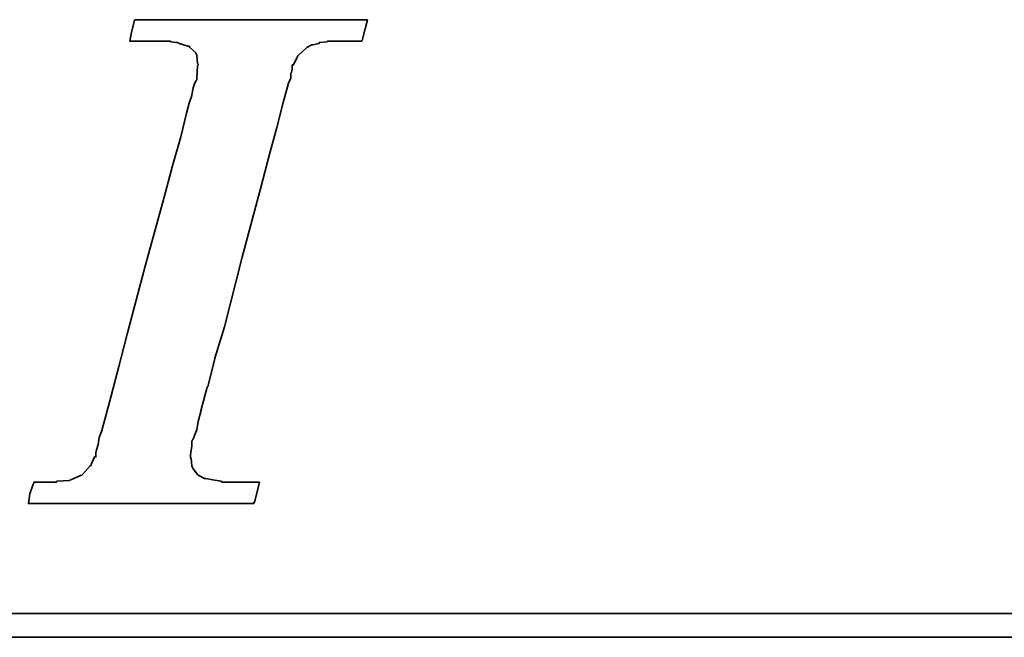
# Model space of a CAD drawing. Header units: inches. Extents: x 6 to 250, y 54 to 179.
# Tile 30 of 47: x 199.96 to 205.82, y 118.23 to 121.9. Entities that reach past the tile are written whole.
import ezdxf

# ---------------------------------------------------------------- set-up
doc = ezdxf.new("R2010")
doc.units = ezdxf.units.IN
doc.header["$LTSCALE"] = 0.2
doc.layers.add('DIM', color=4, linetype='Continuous')
doc.layers.add('layer 1', color=7, linetype='Continuous')

# ---------------------------------------------------------------- blocks, each defined once
blk = doc.blocks.new('TBI MOTION logo(完整正式版)')
at = {"layer": 'layer 1', "color": 22, "lineweight": 35}
for points, knots in [([(-40.59125, -7.94375), (-40.59125, -7.94375), (-40.97375, -7.94375), (-40.97375, -7.94375), (-40.97375, -7.94375), (-40.97375, -7.94375), (-41.38125, -7.94375), (-41.38125, -7.94375), (-41.38125, -7.94375), (-41.38125, -7.94375), (-41.54875, -7.94375), (-41.54875, -7.94375), (-41.54875, -7.94375), (-41.54875, -7.94375), (-41.59875, -7.94375), (-41.59875, -7.94375), (-41.59875, -7.94375), (-41.59875, -7.94375), (-41.88375, -7.94375), (-41.88375, -7.94375), (-41.88375, -7.94375), (-41.88375, -7.94375), (-41.90875, -7.91875), (-41.90875, -7.91875), (-41.90875, -7.91875), (-41.90875, -7.91875), (-42.19875, -7.87125), (-42.19875, -7.87125), (-42.19875, -7.87125), (-42.19875, -7.87125), (-42.43875, -7.82375), (-42.43875, -7.82375), (-42.43875, -7.82375), (-42.43875, -7.82375), (-42.45875, -7.82375), (-42.45875, -7.82375), (-42.45875, -7.82375), (-42.45875, -7.82375), (-42.48625, -7.82375), (-42.48625, -7.82375), (-42.48625, -7.82375), (-42.48625, -7.82375), (-42.67625, -7.72375), (-42.67625, -7.72375), (-42.67625, -7.72375), (-42.67625, -7.72375), (-42.70125, -7.70375), (-42.70125, -7.70375), (-42.70125, -7.70375), (-42.70125, -7.70375), (-42.72375, -7.67875), (-42.72375, -7.67875), (-42.72375, -7.67875), (-42.72375, -7.67875), (-42.86875, -7.48875), (-42.86875, -7.48875), (-42.86875, -7.48875), (-42.86875, -7.48875), (-42.89375, -7.43875), (-42.89375, -7.43875), (-42.89375, -7.43875), (-42.89375, -7.43875), (-42.91875, -7.38875), (-42.91875, -7.38875), (-42.91875, -7.38875), (-42.91875, -7.38875), (-42.93875, -7.12875), (-42.93875, -7.12875), (-42.93875, -7.12875), (-42.93875, -7.12875), (-42.96375, -7.10375), (-42.96375, -7.10375), (-42.96375, -7.10375), (-42.96375, -7.10375), (-42.96375, -7.05375), (-42.96375, -7.05375), (-42.96375, -7.05375), (-42.96375, -7.05375), (-42.96375, -7.00875), (-42.96375, -7.00875), (-42.96375, -7.00875), (-42.96375, -7.00875), (-42.91875, -6.69625), (-42.91875, -6.69625), (-42.91875, -6.69625), (-42.91875, -6.69625), (-42.91875, -6.62375), (-42.91875, -6.62375), (-42.91875, -6.62375), (-42.91875, -6.62375), (-42.91875, -6.59625), (-42.91875, -6.59625), (-42.91875, -6.59625), (-42.91875, -6.59625), (-42.91875, -6.57375), (-42.91875, -6.57375), (-42.91875, -6.57375), (-42.91875, -6.57375), (-42.91875, -6.52875), (-42.91875, -6.52875), (-42.91875, -6.52875), (-42.91875, -6.52875), (-42.89375, -6.50375), (-42.89375, -6.50375), (-42.89375, -6.50375), (-42.89375, -6.50375), (-42.84375, -6.38375), (-42.84375, -6.38375), (-42.84375, -6.38375), (-42.84375, -6.38375), (-42.84375, -6.35875), (-42.84375, -6.35875), (-42.84375, -6.35875), (-42.84375, -6.35875), (-42.74625, -6.14375), (-42.74625, -6.14375), (-42.74625, -6.14375), (-42.74625, -6.14375), (-42.70125, -5.85375), (-42.70125, -5.85375), (-42.70125, -5.85375), (-42.70125, -5.85375), (-42.60375, -5.47125), (-42.60375, -5.47125), (-42.60375, -5.47125), (-42.60375, -5.47125), (-42.60375, -5.44875), (-42.60375, -5.44875), (-42.60375, -5.44875), (-42.60375, -5.44875), (-42.38875, -4.67875), (-42.38875, -4.67875), (-42.38875, -4.67875), (-42.38875, -4.67875), (-42.36375, -4.65375), (-42.36375, -4.65375), (-42.36375, -4.65375), (-42.36375, -4.65375), (-42.12375, -3.69625), (-42.12375, -3.69625), (-42.12375, -3.69625), (-42.12375, -3.69625), (-42.12375, -3.67374), (-42.12375, -3.67374), (-42.12375, -3.67374), (-42.12375, -3.67374), (-41.78875, -2.59374), (-41.78875, -2.59374), (-41.78875, -2.59374), (-41.78875, -2.59374), (-41.18875, -0.19375), (-41.18875, -0.19375), (-41.18875, -0.19375), (-41.18875, -0.19375), (-40.54375, 2.20624), (-40.54375, 2.20624), (-40.54375, 2.20624), (-40.54375, 2.20624), (-40.25375, 3.30875), (-40.25375, 3.30875), (-40.25375, 3.30875), (-40.25375, 3.30875), (-39.98875, 4.27125), (-39.98875, 4.27125), (-39.98875, 4.27125), (-39.98875, 4.27125), (-39.77375, 5.13125), (-39.77375, 5.13125), (-39.77375, 5.13125), (-39.77375, 5.13125), (-39.67875, 5.47125), (-39.67875, 5.47125), (-39.67875, 5.47125), (-39.67875, 5.47125), (-39.60375, 5.75625), (-39.60375, 5.75625), (-39.60375, 5.75625), (-39.60375, 5.75625), (-39.60375, 5.78125), (-39.60375, 5.78125), (-39.60375, 5.78125), (-39.60375, 5.78125), (-39.50875, 5.97125), (-39.50875, 5.97125), (-39.50875, 5.97125), (-39.50875, 5.97125), (-39.50875, 6.13875), (-39.50875, 6.13875), (-39.50875, 6.13875), (-39.50875, 6.13875), (-39.48625, 6.16625), (-39.48625, 6.16625), (-39.48625, 6.16625), (-39.48625, 6.16625), (-39.46125, 6.28625), (-39.46125, 6.28625), (-39.46125, 6.28625), (-39.46125, 6.28625), (-39.46125, 6.42625), (-39.46125, 6.42625), (-39.46125, 6.42625), (-39.46125, 6.42625), (-39.41375, 6.42625), (-39.41375, 6.42625), (-39.41375, 6.42625), (-39.41375, 6.42625), (-39.29375, 6.69125), (-39.29375, 6.69125), (-39.29375, 6.69125), (-39.29375, 6.69125), (-39.26875, 6.74125), (-39.26875, 6.74125), (-39.26875, 6.74125), (-39.26875, 6.74125), (-39.24375, 6.76625), (-39.24375, 6.76625), (-39.24375, 6.76625), (-39.24375, 6.76625), (-38.98375, 7.00624), (-38.98375, 7.00624), (-38.98375, 7.00624), (-38.98375, 7.00624), (-38.95625, 7.02624), (-38.95625, 7.02624), (-38.95625, 7.02624), (-38.95625, 7.02624), (-38.78875, 7.12624), (-38.78875, 7.12624), (-38.78875, 7.12624), (-38.78875, 7.12624), (-38.76375, 7.12624), (-38.76375, 7.12624), (-38.76375, 7.12624), (-38.76375, 7.12624), (-38.74375, 7.12624), (-38.74375, 7.12624), (-38.74375, 7.12624), (-38.74375, 7.12624), (-38.52875, 7.17125), (-38.52875, 7.17125), (-38.52875, 7.17125), (-38.52875, 7.17125), (-38.52875, 7.19624), (-38.52875, 7.19624), (-38.52875, 7.19624), (-38.52875, 7.19624), (-38.50375, 7.19624), (-38.50375, 7.19624), (-38.50375, 7.19624), (-38.50375, 7.19624), (-38.26125, 7.21875), (-38.26125, 7.21875), (-38.26125, 7.21875), (-38.26125, 7.21875), (-38.23875, 7.24624), (-38.23875, 7.24624), (-38.23875, 7.24624), (-38.23875, 7.24624), (-38.21625, 7.24624), (-38.21625, 7.24624), (-38.21625, 7.24624), (-38.21625, 7.24624), (-38.18875, 7.24624), (-38.18875, 7.24624), (-38.18875, 7.24624), (-38.18875, 7.24624), (-37.90375, 7.24624), (-37.90375, 7.24624), (-37.90375, 7.24624), (-37.90375, 7.24624), (-37.85375, 7.24624), (-37.85375, 7.24624), (-37.85375, 7.24624), (-37.85375, 7.24624), (-37.75875, 7.24624), (-37.75875, 7.24624), (-37.75875, 7.24624), (-37.75875, 7.24624), (-37.42375, 7.24624), (-37.42375, 7.24624), (-37.42375, 7.24624), (-37.42375, 7.24624), (-37.08875, 7.24624), (-37.08875, 7.24624), (-37.08875, 7.24624), (-37.08875, 7.24624), (-37.06375, 7.24624), (-37.06375, 7.24624), (-37.06375, 7.24624), (-37.06375, 7.24624), (-37.06375, 7.26624), (-37.06375, 7.26624), (-37.06375, 7.26624), (-37.06375, 7.26624), (-37.03875, 7.29125), (-37.03875, 7.29125), (-37.03875, 7.29125), (-37.03875, 7.29125), (-37.03875, 7.31625), (-37.03875, 7.31625), (-37.03875, 7.31625), (-37.03875, 7.31625), (-36.94125, 7.67625), (-36.94125, 7.67625), (-36.94125, 7.67625), (-36.94125, 7.67625), (-36.86875, 7.98625), (-36.86875, 7.98625), (-36.86875, 7.98625), (-36.86875, 7.98625), (-36.98875, 7.98625), (-36.98875, 7.98625), (-36.98875, 7.98625), (-36.98875, 7.98625), (-37.42375, 7.98625), (-37.42375, 7.98625), (-37.42375, 7.98625), (-37.42375, 7.98625), (-37.94875, 7.98625), (-37.94875, 7.98625), (-37.94875, 7.98625), (-37.94875, 7.98625), (-38.57375, 7.98625), (-38.57375, 7.98625), (-38.57375, 7.98625), (-38.57375, 7.98625), (-39.29375, 7.98625), (-39.29375, 7.98625), (-39.29375, 7.98625), (-39.29375, 7.98625), (-40.82875, 7.98625), (-40.82875, 7.98625), (-40.82875, 7.98625), (-40.82875, 7.98625), (-42.36375, 7.98625), (-42.36375, 7.98625), (-42.36375, 7.98625), (-42.36375, 7.98625), (-43.08375, 7.98625), (-43.08375, 7.98625), (-43.08375, 7.98625), (-43.08375, 7.98625), (-43.70875, 7.98625), (-43.70875, 7.98625), (-43.70875, 7.98625), (-43.70875, 7.98625), (-44.23375, 7.98625), (-44.23375, 7.98625), (-44.23375, 7.98625), (-44.23375, 7.98625), (-44.66875, 7.98625), (-44.66875, 7.98625), (-44.66875, 7.98625), (-44.66875, 7.98625), (-44.88375, 7.98625), (-44.88375, 7.98625), (-44.88375, 7.98625), (-44.88375, 7.98625), (-44.90875, 7.94125), (-44.90875, 7.94125), (-44.90875, 7.94125), (-44.90875, 7.94125), (-44.90875, 7.91625), (-44.90875, 7.91625), (-44.90875, 7.91625), (-44.90875, 7.91625), (-45.00375, 7.55625), (-45.00375, 7.55625), (-45.00375, 7.55625), (-45.00375, 7.55625), (-45.05375, 7.24624), (-45.05375, 7.24624), (-45.05375, 7.24624), (-45.05375, 7.24624), (-44.61875, 7.24624), (-44.61875, 7.24624), (-44.61875, 7.24624), (-44.61875, 7.24624), (-44.11375, 7.24624), (-44.11375, 7.24624), (-44.11375, 7.24624), (-44.11375, 7.24624), (-43.99375, 7.24624), (-43.99375, 7.24624), (-43.99375, 7.24624), (-43.99375, 7.24624), (-43.94625, 7.24624), (-43.94625, 7.24624), (-43.94625, 7.24624), (-43.94625, 7.24624), (-43.92374, 7.24624), (-43.92374, 7.24624), (-43.92374, 7.24624), (-43.92374, 7.24624), (-43.65875, 7.24624), (-43.65875, 7.24624), (-43.65875, 7.24624), (-43.65875, 7.24624), (-43.63875, 7.21875), (-43.63875, 7.21875), (-43.63875, 7.21875), (-43.63875, 7.21875), (-43.46875, 7.19624), (-43.46875, 7.19624), (-43.46875, 7.19624), (-43.46875, 7.19624), (-43.39875, 7.19624), (-43.39875, 7.19624), (-43.39875, 7.19624), (-43.39875, 7.19624), (-43.37125, 7.17125), (-43.37125, 7.17125), (-43.37125, 7.17125), (-43.37125, 7.17125), (-43.34875, 7.17125), (-43.34875, 7.17125), (-43.34875, 7.17125), (-43.34875, 7.17125), (-43.20375, 7.12624), (-43.20375, 7.12624), (-43.20375, 7.12624), (-43.20375, 7.12624), (-43.05875, 7.07624), (-43.05875, 7.07624), (-43.05875, 7.07624), (-43.05875, 7.07624), (-43.01375, 7.07624), (-43.01375, 7.07624), (-43.01375, 7.07624), (-43.01375, 7.07624), (-42.98875, 7.02624), (-42.98875, 7.02624), (-42.98875, 7.02624), (-42.98875, 7.02624), (-42.79875, 6.86125), (-42.79875, 6.86125), (-42.79875, 6.86125), (-42.79875, 6.86125), (-42.77375, 6.81125), (-42.77375, 6.81125), (-42.77375, 6.81125), (-42.77375, 6.81125), (-42.74625, 6.76625), (-42.74625, 6.76625), (-42.74625, 6.76625), (-42.74625, 6.76625), (-42.72375, 6.47625), (-42.72375, 6.47625), (-42.72375, 6.47625), (-42.72375, 6.47625), (-42.70125, 6.45124), (-42.70125, 6.45124), (-42.70125, 6.45124), (-42.70125, 6.45124), (-42.70125, 6.42625), (-42.70125, 6.42625), (-42.70125, 6.42625), (-42.70125, 6.42625), (-42.72375, 6.40625), (-42.72375, 6.40625), (-42.72375, 6.40625), (-42.72375, 6.40625), (-42.74625, 5.97125), (-42.74625, 5.97125), (-42.74625, 5.97125), (-42.74625, 5.97125), (-42.74625, 5.94625), (-42.74625, 5.94625), (-42.74625, 5.94625), (-42.74625, 5.94625), (-42.74625, 5.92625), (-42.74625, 5.92625), (-42.74625, 5.92625), (-42.74625, 5.92625), (-42.77375, 5.87625), (-42.77375, 5.87625), (-42.77375, 5.87625), (-42.77375, 5.87625), (-42.81875, 5.80625), (-42.81875, 5.80625), (-42.81875, 5.80625), (-42.81875, 5.80625), (-42.86875, 5.63625), (-42.86875, 5.63625), (-42.86875, 5.63625), (-42.86875, 5.63625), (-42.91875, 5.39625), (-42.91875, 5.39625), (-42.91875, 5.39625), (-42.91875, 5.39625), (-42.91875, 5.37124), (-42.91875, 5.37124), (-42.91875, 5.37124), (-42.91875, 5.37124), (-43.01375, 5.10874), (-43.01375, 5.10874), (-43.01375, 5.10874), (-43.01375, 5.10874), (-43.10875, 4.77124), (-43.10875, 4.77124), (-43.10875, 4.77124), (-43.10875, 4.77124), (-43.29875, 3.95625), (-43.29875, 3.95625), (-43.29875, 3.95625), (-43.29875, 3.95625), (-43.58875, 2.95125), (-43.58875, 2.95125), (-43.58875, 2.95125), (-43.58875, 2.95125), (-43.87375, 1.87125), (-43.87375, 1.87125), (-43.87375, 1.87125), (-43.87375, 1.87125), (-44.52625, -0.50374), (-44.52625, -0.50374), (-44.52625, -0.50374), (-44.52625, -0.50374), (-45.14875, -2.85375), (-45.14875, -2.85375), (-45.14875, -2.85375), (-45.14875, -2.85375), (-45.43375, -3.95875), (-45.43375, -3.95875), (-45.43375, -3.95875), (-45.43375, -3.95875), (-45.69875, -4.96875), (-45.69875, -4.96875), (-45.69875, -4.96875), (-45.69875, -4.96875), (-45.91375, -5.78375), (-45.91375, -5.78375), (-45.91375, -5.78375), (-45.91375, -5.78375), (-46.01375, -6.11875), (-46.01375, -6.11875), (-46.01375, -6.11875), (-46.01375, -6.11875), (-46.01375, -6.14375), (-46.01375, -6.14375), (-46.01375, -6.14375), (-46.01375, -6.14375), (-46.10875, -6.40875), (-46.10875, -6.40875), (-46.10875, -6.40875), (-46.10875, -6.40875), (-46.15375, -6.64875), (-46.15375, -6.64875), (-46.15375, -6.64875), (-46.15375, -6.64875), (-46.20375, -6.83875), (-46.20375, -6.83875), (-46.20375, -6.83875), (-46.20375, -6.83875), (-46.22875, -6.93375), (-46.22875, -6.93375), (-46.22875, -6.93375), (-46.22875, -6.93375), (-46.22875, -7.07875), (-46.22875, -7.07875), (-46.22875, -7.07875), (-46.22875, -7.07875), (-46.27375, -7.07875), (-46.27375, -7.07875), (-46.27375, -7.07875), (-46.27375, -7.07875), (-46.39375, -7.34375), (-46.39375, -7.34375), (-46.39375, -7.34375), (-46.39375, -7.34375), (-46.39375, -7.36875), (-46.39375, -7.36875), (-46.39375, -7.36875), (-46.39375, -7.36875), (-46.42125, -7.38875), (-46.42125, -7.38875), (-46.42125, -7.38875), (-46.42125, -7.38875), (-46.68375, -7.67875), (-46.68375, -7.67875), (-46.68375, -7.67875), (-46.68375, -7.67875), (-46.70875, -7.70375), (-46.70875, -7.70375), (-46.70875, -7.70375), (-46.70875, -7.70375), (-46.75375, -7.72375), (-46.75375, -7.72375), (-46.75375, -7.72375), (-46.75375, -7.72375), (-47.08875, -7.87125), (-47.08875, -7.87125), (-47.08875, -7.87125), (-47.08875, -7.87125), (-47.11625, -7.87125), (-47.11625, -7.87125), (-47.11625, -7.87125), (-47.11625, -7.87125), (-47.13875, -7.89375), (-47.13875, -7.89375), (-47.13875, -7.89375), (-47.13875, -7.89375), (-47.56875, -7.91875), (-47.56875, -7.91875), (-47.56875, -7.91875), (-47.56875, -7.91875), (-47.59625, -7.94375), (-47.59625, -7.94375), (-47.59625, -7.94375), (-47.59625, -7.94375), (-47.64375, -7.94375), (-47.64375, -7.94375), (-47.64375, -7.94375), (-47.64375, -7.94375), (-47.73625, -7.94375), (-47.73625, -7.94375), (-47.73625, -7.94375), (-47.73625, -7.94375), (-48.07375, -7.94375), (-48.07375, -7.94375), (-48.07375, -7.94375), (-48.07375, -7.94375), (-48.36125, -7.94375), (-48.36125, -7.94375), (-48.36125, -7.94375), (-48.36125, -7.94375), (-48.36125, -7.96625), (-48.36125, -7.96625), (-48.36125, -7.96625), (-48.36125, -7.96625), (-48.36125, -7.99125), (-48.36125, -7.99125), (-48.36125, -7.99125), (-48.36125, -7.99125), (-48.38875, -8.01375), (-48.38875, -8.01375), (-48.38875, -8.01375), (-48.38875, -8.01375), (-48.50875, -8.34875), (-48.50875, -8.34875), (-48.50875, -8.34875), (-48.50875, -8.34875), (-48.55375, -8.68625), (-48.55375, -8.68625), (-48.55375, -8.68625), (-48.55375, -8.68625), (-48.45875, -8.68625), (-48.45875, -8.68625), (-48.45875, -8.68625), (-48.45875, -8.68625), (-48.07375, -8.68625), (-48.07375, -8.68625), (-48.07375, -8.68625), (-48.07375, -8.68625), (-47.52375, -8.68625), (-47.52375, -8.68625), (-47.52375, -8.68625), (-47.52375, -8.68625), (-46.92375, -8.68625), (-46.92375, -8.68625), (-46.92375, -8.68625), (-46.92375, -8.68625), (-46.25375, -8.68625), (-46.25375, -8.68625), (-46.25375, -8.68625), (-46.25375, -8.68625), (-46.20375, -8.68625), (-46.20375, -8.68625), (-46.20375, -8.68625), (-46.20375, -8.68625), (-44.71375, -8.68625), (-44.71375, -8.68625), (-44.71375, -8.68625), (-44.71375, -8.68625), (-43.22875, -8.68625), (-43.22875, -8.68625), (-43.22875, -8.68625), (-43.22875, -8.68625), (-42.55875, -8.68625), (-42.55875, -8.68625), (-42.55875, -8.68625), (-42.55875, -8.68625), (-42.50875, -8.68625), (-42.50875, -8.68625), (-42.50875, -8.68625), (-42.50875, -8.68625), (-41.93375, -8.68625), (-41.93375, -8.68625), (-41.93375, -8.68625), (-41.93375, -8.68625), (-41.38125, -8.68625), (-41.38125, -8.68625), (-41.38125, -8.68625), (-41.38125, -8.68625), (-40.97375, -8.68625), (-40.97375, -8.68625), (-40.97375, -8.68625), (-40.97375, -8.68625), (-40.78125, -8.68625), (-40.78125, -8.68625), (-40.78125, -8.68625), (-40.78125, -8.68625), (-40.78125, -8.63875), (-40.78125, -8.63875), (-40.78125, -8.63875), (-40.78125, -8.63875), (-40.75875, -8.63875), (-40.75875, -8.63875), (-40.75875, -8.63875), (-40.75875, -8.63875), (-40.66375, -8.27875), (-40.66375, -8.27875), (-40.66375, -8.27875), (-40.66375, -8.27875), (-40.59125, -7.94375), (-40.59125, -7.94375)], [0, 0, 0, 0, 0.00558659, 0.00558659, 0.00558659, 0.00558659, 0.01117318, 0.01117318, 0.01117318, 0.01117318, 0.01675978, 0.01675978, 0.01675978, 0.01675978, 0.02234637, 0.02234637, 0.02234637, 0.02234637, 0.02793296, 0.02793296, 0.02793296, 0.02793296, 0.03351955, 0.03351955, 0.03351955, 0.03351955, 0.03910615, 0.03910615, 0.03910615, 0.03910615, 0.04469274, 0.04469274, 0.04469274, 0.04469274, 0.05027933, 0.05027933, 0.05027933, 0.05027933, 0.05586592, 0.05586592, 0.05586592, 0.05586592, 0.06145251, 0.06145251, 0.06145251, 0.06145251, 0.06703911, 0.06703911, 0.06703911, 0.06703911, 0.0726257, 0.0726257, 0.0726257, 0.0726257, 0.07821229, 0.07821229, 0.07821229, 0.07821229, 0.08379888, 0.08379888, 0.08379888, 0.08379888, 0.08938547, 0.08938547, 0.08938547, 0.08938547, 0.09497207, 0.09497207, 0.09497207, 0.09497207, 0.10055866, 0.10055866, 0.10055866, 0.10055866, 0.10614525, 0.10614525, 0.10614525, 0.10614525, 0.11173184, 0.11173184, 0.11173184, 0.11173184, 0.11731844, 0.11731844, 0.11731844, 0.11731844, 0.12290503, 0.12290503, 0.12290503, 0.12290503, 0.12849162, 0.12849162, 0.12849162, 0.12849162, 0.13407821, 0.13407821, 0.13407821, 0.13407821, 0.1396648, 0.1396648, 0.1396648, 0.1396648, 0.1452514, 0.1452514, 0.1452514, 0.1452514, 0.15083799, 0.15083799, 0.15083799, 0.15083799, 0.15642458, 0.15642458, 0.15642458, 0.15642458, 0.16201117, 0.16201117, 0.16201117, 0.16201117, 0.16759777, 0.16759777, 0.16759777, 0.16759777, 0.17318436, 0.17318436, 0.17318436, 0.17318436, 0.17877095, 0.17877095, 0.17877095, 0.17877095, 0.18435754, 0.18435754, 0.18435754, 0.18435754, 0.18994413, 0.18994413, 0.18994413, 0.18994413, 0.19553073, 0.19553073, 0.19553073, 0.19553073, 0.20111732, 0.20111732, 0.20111732, 0.20111732, 0.20670391, 0.20670391, 0.20670391, 0.20670391, 0.2122905, 0.2122905, 0.2122905, 0.2122905, 0.21787709, 0.21787709, 0.21787709, 0.21787709, 0.22346369, 0.22346369, 0.22346369, 0.22346369, 0.22905028, 0.22905028, 0.22905028, 0.22905028, 0.23463687, 0.23463687, 0.23463687, 0.23463687, 0.24022346, 0.24022346, 0.24022346, 0.24022346, 0.24581006, 0.24581006, 0.24581006, 0.24581006, 0.25139665, 0.25139665, 0.25139665, 0.25139665, 0.25698324, 0.25698324, 0.25698324, 0.25698324, 0.26256983, 0.26256983, 0.26256983, 0.26256983, 0.26815642, 0.26815642, 0.26815642, 0.26815642, 0.27374302, 0.27374302, 0.27374302, 0.27374302, 0.27932961, 0.27932961, 0.27932961, 0.27932961, 0.2849162, 0.2849162, 0.2849162, 0.2849162, 0.29050279, 0.29050279, 0.29050279, 0.29050279, 0.29608939, 0.29608939, 0.29608939, 0.29608939, 0.30167598, 0.30167598, 0.30167598, 0.30167598, 0.30726257, 0.30726257, 0.30726257, 0.30726257, 0.31284916, 0.31284916, 0.31284916, 0.31284916, 0.31843575, 0.31843575, 0.31843575, 0.31843575, 0.32402235, 0.32402235, 0.32402235, 0.32402235, 0.32960894, 0.32960894, 0.32960894, 0.32960894, 0.33519553, 0.33519553, 0.33519553, 0.33519553, 0.34078212, 0.34078212, 0.34078212, 0.34078212, 0.34636872, 0.34636872, 0.34636872, 0.34636872, 0.35195531, 0.35195531, 0.35195531, 0.35195531, 0.3575419, 0.3575419, 0.3575419, 0.3575419, 0.36312849, 0.36312849, 0.36312849, 0.36312849, 0.36871508, 0.36871508, 0.36871508, 0.36871508, 0.37430168, 0.37430168, 0.37430168, 0.37430168, 0.37988827, 0.37988827, 0.37988827, 0.37988827, 0.38547486, 0.38547486, 0.38547486, 0.38547486, 0.39106145, 0.39106145, 0.39106145, 0.39106145, 0.39664804, 0.39664804, 0.39664804, 0.39664804, 0.40223464, 0.40223464, 0.40223464, 0.40223464, 0.40782123, 0.40782123, 0.40782123, 0.40782123, 0.41340782, 0.41340782, 0.41340782, 0.41340782, 0.41899441, 0.41899441, 0.41899441, 0.41899441, 0.42458101, 0.42458101, 0.42458101, 0.42458101, 0.4301676, 0.4301676, 0.4301676, 0.4301676, 0.43575419, 0.43575419, 0.43575419, 0.43575419, 0.44134078, 0.44134078, 0.44134078, 0.44134078, 0.44692737, 0.44692737, 0.44692737, 0.44692737, 0.45251397, 0.45251397, 0.45251397, 0.45251397, 0.45810056, 0.45810056, 0.45810056, 0.45810056, 0.46368715, 0.46368715, 0.46368715, 0.46368715, 0.46927374, 0.46927374, 0.46927374, 0.46927374, 0.47486034, 0.47486034, 0.47486034, 0.47486034, 0.48044693, 0.48044693, 0.48044693, 0.48044693, 0.48603352, 0.48603352, 0.48603352, 0.48603352, 0.49162011, 0.49162011, 0.49162011, 0.49162011, 0.4972067, 0.4972067, 0.4972067, 0.4972067, 0.5027933, 0.5027933, 0.5027933, 0.5027933, 0.50837989, 0.50837989, 0.50837989, 0.50837989, 0.51396648, 0.51396648, 0.51396648, 0.51396648, 0.51955307, 0.51955307, 0.51955307, 0.51955307, 0.52513966, 0.52513966, 0.52513966, 0.52513966, 0.53072626, 0.53072626, 0.53072626, 0.53072626, 0.53631285, 0.53631285, 0.53631285, 0.53631285, 0.54189944, 0.54189944, 0.54189944, 0.54189944, 0.54748603, 0.54748603, 0.54748603, 0.54748603, 0.55307263, 0.55307263, 0.55307263, 0.55307263, 0.55865922, 0.55865922, 0.55865922, 0.55865922, 0.56424581, 0.56424581, 0.56424581, 0.56424581, 0.5698324, 0.5698324, 0.5698324, 0.5698324, 0.57541899, 0.57541899, 0.57541899, 0.57541899, 0.58100559, 0.58100559, 0.58100559, 0.58100559, 0.58659218, 0.58659218, 0.58659218, 0.58659218, 0.59217877, 0.59217877, 0.59217877, 0.59217877, 0.59776536, 0.59776536, 0.59776536, 0.59776536, 0.60335196, 0.60335196, 0.60335196, 0.60335196, 0.60893855, 0.60893855, 0.60893855, 0.60893855, 0.61452514, 0.61452514, 0.61452514, 0.61452514, 0.62011173, 0.62011173, 0.62011173, 0.62011173, 0.62569832, 0.62569832, 0.62569832, 0.62569832, 0.63128492, 0.63128492, 0.63128492, 0.63128492, 0.63687151, 0.63687151, 0.63687151, 0.63687151, 0.6424581, 0.6424581, 0.6424581, 0.6424581, 0.64804469, 0.64804469, 0.64804469, 0.64804469, 0.65363128, 0.65363128, 0.65363128, 0.65363128, 0.65921788, 0.65921788, 0.65921788, 0.65921788, 0.66480447, 0.66480447, 0.66480447, 0.66480447, 0.67039106, 0.67039106, 0.67039106, 0.67039106, 0.67597765, 0.67597765, 0.67597765, 0.67597765, 0.68156425, 0.68156425, 0.68156425, 0.68156425, 0.68715084, 0.68715084, 0.68715084, 0.68715084, 0.69273743, 0.69273743, 0.69273743, 0.69273743, 0.69832402, 0.69832402, 0.69832402, 0.69832402, 0.70391061, 0.70391061, 0.70391061, 0.70391061, 0.70949721, 0.70949721, 0.70949721, 0.70949721, 0.7150838, 0.7150838, 0.7150838, 0.7150838, 0.72067039, 0.72067039, 0.72067039, 0.72067039, 0.72625698, 0.72625698, 0.72625698, 0.72625698, 0.73184358, 0.73184358, 0.73184358, 0.73184358, 0.73743017, 0.73743017, 0.73743017, 0.73743017, 0.74301676, 0.74301676, 0.74301676, 0.74301676, 0.74860335, 0.74860335, 0.74860335, 0.74860335, 0.75418994, 0.75418994, 0.75418994, 0.75418994, 0.75977654, 0.75977654, 0.75977654, 0.75977654, 0.76536313, 0.76536313, 0.76536313, 0.76536313, 0.77094972, 0.77094972, 0.77094972, 0.77094972, 0.77653631, 0.77653631, 0.77653631, 0.77653631, 0.78212291, 0.78212291, 0.78212291, 0.78212291, 0.7877095, 0.7877095, 0.7877095, 0.7877095, 0.79329609, 0.79329609, 0.79329609, 0.79329609, 0.79888268, 0.79888268, 0.79888268, 0.79888268, 0.80446927, 0.80446927, 0.80446927, 0.80446927, 0.81005587, 0.81005587, 0.81005587, 0.81005587, 0.81564246, 0.81564246, 0.81564246, 0.81564246, 0.82122905, 0.82122905, 0.82122905, 0.82122905, 0.82681564, 0.82681564, 0.82681564, 0.82681564, 0.83240223, 0.83240223, 0.83240223, 0.83240223, 0.83798883, 0.83798883, 0.83798883, 0.83798883, 0.84357542, 0.84357542, 0.84357542, 0.84357542, 0.84916201, 0.84916201, 0.84916201, 0.84916201, 0.8547486, 0.8547486, 0.8547486, 0.8547486, 0.8603352, 0.8603352, 0.8603352, 0.8603352, 0.86592179, 0.86592179, 0.86592179, 0.86592179, 0.87150838, 0.87150838, 0.87150838, 0.87150838, 0.87709497, 0.87709497, 0.87709497, 0.87709497, 0.88268156, 0.88268156, 0.88268156, 0.88268156, 0.88826816, 0.88826816, 0.88826816, 0.88826816, 0.89385475, 0.89385475, 0.89385475, 0.89385475, 0.89944134, 0.89944134, 0.89944134, 0.89944134, 0.90502793, 0.90502793, 0.90502793, 0.90502793, 0.91061453, 0.91061453, 0.91061453, 0.91061453, 0.91620112, 0.91620112, 0.91620112, 0.91620112, 0.92178771, 0.92178771, 0.92178771, 0.92178771, 0.9273743, 0.9273743, 0.9273743, 0.9273743, 0.93296089, 0.93296089, 0.93296089, 0.93296089, 0.93854749, 0.93854749, 0.93854749, 0.93854749, 0.94413408, 0.94413408, 0.94413408, 0.94413408, 0.94972067, 0.94972067, 0.94972067, 0.94972067, 0.95530726, 0.95530726, 0.95530726, 0.95530726, 0.96089385, 0.96089385, 0.96089385, 0.96089385, 0.96648045, 0.96648045, 0.96648045, 0.96648045, 0.97206704, 0.97206704, 0.97206704, 0.97206704, 0.97765363, 0.97765363, 0.97765363, 0.97765363, 0.98324022, 0.98324022, 0.98324022, 0.98324022, 0.98882682, 0.98882682, 0.98882682, 0.98882682, 0.99441341, 0.99441341, 0.99441341, 0.99441341, 1, 1, 1, 1]), ([(75.90875, -9.47875), (75.90875, -9.47875), (75.90875, -12.28625), (75.90875, -12.28625), (75.90875, -12.28625), (75.90875, -12.28625), (75.90875, -12.47875), (75.90875, -12.47875), (75.90875, -12.47875), (75.90875, -12.47875), (75.71625, -12.47875), (75.71625, -12.47875), (75.71625, -12.47875), (75.71625, -12.47875), (-88.32875, -12.47875), (-88.32875, -12.47875), (-88.32875, -12.47875), (-88.32875, -12.47875), (-88.32875, -13.29375), (-88.32875, -13.29375), (-88.32875, -13.29375), (-88.32875, -13.29375), (82.89125, -13.29375), (82.89125, -13.29375), (82.89125, -13.29375), (82.89125, -13.29375), (75.90875, -9.47875), (75.90875, -9.47875)], [0, 0, 0, 0, 0.14285714, 0.14285714, 0.14285714, 0.14285714, 0.28571429, 0.28571429, 0.28571429, 0.28571429, 0.42857143, 0.42857143, 0.42857143, 0.42857143, 0.57142857, 0.57142857, 0.57142857, 0.57142857, 0.71428571, 0.71428571, 0.71428571, 0.71428571, 0.85714286, 0.85714286, 0.85714286, 0.85714286, 1, 1, 1, 1])]:
    blk.add_open_spline(points, degree=3, knots=knots, dxfattribs=at)

msp = doc.modelspace()

# ---------------------------------------------------------------- block references
at = {"layer": 'DIM', "xscale": 0.1726987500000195, "yscale": 0.1726987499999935, "zscale": 0.17269875}
msp.add_blockref('TBI MOTION logo(完整正式版)', (208.4002, 120.5233), dxfattribs=at)

doc.saveas('drawing.dxf')
